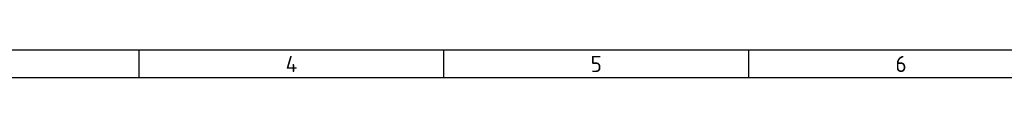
# Model space of a CAD drawing. Extents: x -11 to 412, y 11 to 308.
# Tile 5 of 10: x 96.2 to 203.82, y 284.56 to 287.59. Entities that reach past the tile are written whole.
import ezdxf

# ---------------------------------------------------------------- set-up
doc = ezdxf.new("R2010")
doc.units = 0
doc.layers.get('0').update_dxf_attribs({"linetype": 'CONTINUOUS'})
doc.layers.add('DEFAULT', color=7, linetype='CONTINUOUS')

msp = doc.modelspace()

# ---------------------------------------------------------------- linework, layer by layer
at = {"color": 7, "linetype": 'CONTINUOUS'}
for p, q in [((412.092, 287.5885), (6.2345, 287.5885)), ((109.2132, 287.5885), (109.2132, 284.5597)), ((142.5299, 287.5885), (142.5299, 284.5597)), ((175.8466, 287.5885), (175.8466, 284.5597))]:
    msp.add_line(p, q, dxfattribs=at)
at = {"layer": 'DEFAULT', "color": 7, "linetype": 'CONTINUOUS'}
msp.add_line((412.092, 284.5597), (6.2345, 284.5597), dxfattribs=at)

# ---------------------------------------------------------------- texts
at = {"char_height": 1.766793, "width": 1.987652, "attachment_point": 8}
for s, insert in [('{\\fSolid Edge ANSI|b0||i0||c0|p34;\\C7;\\H1.766793;\\W1.;4}', (125.9017, 285.1957)), ('{\\fSolid Edge ANSI|b0||i0||c0|p34;\\C7;\\H1.766793;\\W1.;5}', (159.2184, 285.1957)), ('{\\fSolid Edge ANSI|b0||i0||c0|p34;\\C7;\\H1.766793;\\W1.;6}', (192.535, 285.1957))]:
    msp.add_mtext(s, dxfattribs=dict(at, insert=insert))

doc.saveas('drawing.dxf')
